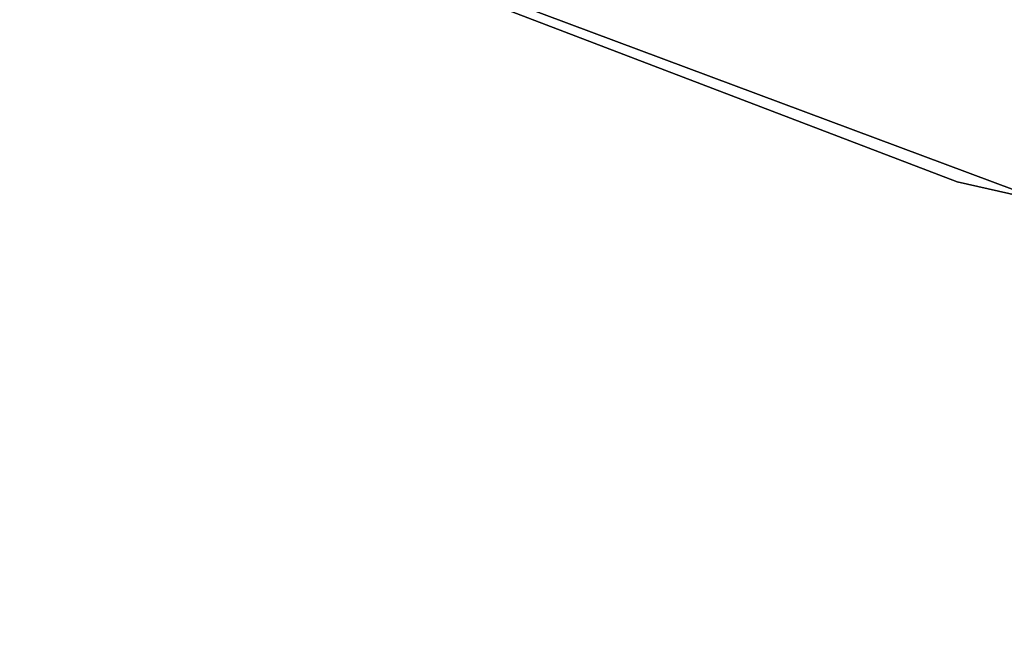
# Model space of a CAD drawing. Header units: millimetres. Extents: x 0.3 to 65.3, y -48.3 to 46.8.
# Tile 86 of 256: x 24.6 to 25.6, y -41.8 to -41.2. Entities that reach past the tile are written whole.
import ezdxf

# ---------------------------------------------------------------- set-up
doc = ezdxf.new("R2010")
doc.units = ezdxf.units.MM
doc.header["$LTSCALE"] = 25.4
doc.layers.get('0').update_dxf_attribs({"true_color": 0xff5454})

# ---------------------------------------------------------------- blocks, each defined once
blk = doc.blocks.new('NICO-9517.STL')
at = {"color": 7, "true_color": 0xffffff}
mesh = blk.add_polyface(dxfattribs=at)
corners = [(25.59698867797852, -41.36838912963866, 20.71141624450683), (22.26464080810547, -40.09612274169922, 18.01141929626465), (25.59698867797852, -41.36838912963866, 18.01141929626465), (22.26464080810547, -40.09612274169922, 20.71141624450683)]
mesh.append_faces([[corners[k] for k in face] for face in [(0, 1, 2), (1, 0, 3)]], dxfattribs={"vtx0": -1, "color": 7})
mesh = blk.add_polyface(dxfattribs=at)
corners = [(25.78180122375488, -41.4234275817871, 135.2114105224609), (22.43973922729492, -40.17690277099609, 132.5114135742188), (25.78180122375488, -41.4234275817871, 132.5114135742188), (22.43973922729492, -40.17690277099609, 135.2114105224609)]
mesh.append_faces([[corners[k] for k in face] for face in [(0, 1, 2), (1, 0, 3)]], dxfattribs={"vtx0": -1, "color": 7})
mesh = blk.add_polyface(dxfattribs=at)
corners = [(29.07647895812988, -42.15346145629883, 20.71141624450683), (25.59698867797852, -41.36838912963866, 18.01141929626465), (29.07647895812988, -42.15346145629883, 18.01141929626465), (25.59698867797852, -41.36838912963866, 20.71141624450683)]
mesh.append_faces([[corners[k] for k in face] for face in [(0, 1, 2), (1, 0, 3)]], dxfattribs={"vtx0": -1, "color": 7})

msp = doc.modelspace()

# ---------------------------------------------------------------- block references
at = {"color": 0}
msp.add_blockref('NICO-9517.STL', (0, 0), dxfattribs=at)

doc.saveas('drawing.dxf')
